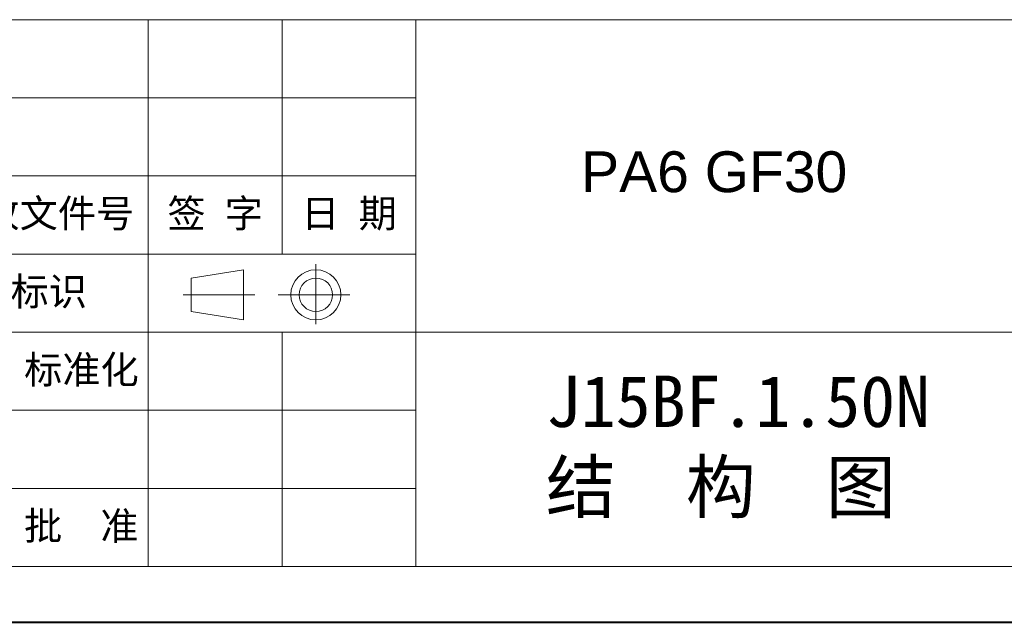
# Model space of a CAD drawing. Header units: millimetres. Extents: x 3455 to 3957, y 2 to 354.
# Tile 6 of 33: x 3777 to 3881, y 2 to 66. Entities that reach past the tile are written whole.
import ezdxf

# ---------------------------------------------------------------- set-up
doc = ezdxf.new("R2010")
doc.units = ezdxf.units.MM
doc.layers.add('标注线', color=7, linetype='Continuous', lineweight=15)
doc.styles.add('样式 6', font='仿宋_GB2312.ttf')

msp = doc.modelspace()

# ---------------------------------------------------------------- linework, layer by layer
at = {"color": 7, "lineweight": 13}
for p, q in [((3681.193, 66.382), (3946.498, 66.382)), ((3733.321, 8.351), (3946.498, 8.351))]:
    msp.add_line(p, q, dxfattribs=at)
at = {"color": 7, "lineweight": 15}
for p, q in [((3790.168, 66.382), (3790.168, 41.512)), ((3804.38, 66.382), (3804.38, 41.512)), ((3818.592, 66.382), (3818.592, 8.351)), ((3733.321, 58.092), (3818.592, 58.092)), ((3733.321, 49.802), (3818.592, 49.802)), ((3733.321, 41.512), (3818.592, 41.512)), ((3790.168, 41.512), (3790.168, 8.351)), ((3794.715, 38.96), (3800.297, 39.848)), ((3800.297, 34.519), (3800.297, 39.848)), ((3807.966, 34.058), (3807.966, 40.45)), ((3794.715, 38.96), (3794.715, 35.407)), ((3801.478, 37.183), (3793.895, 37.183)), ((3803.948, 37.183), (3811.579, 37.183)), ((3794.715, 35.407), (3800.297, 34.519)), ((3733.321, 33.221), (3874.254, 33.221)), ((3804.38, 33.221), (3804.38, 8.351)), ((3874.254, 33.221), (3946.498, 33.221)), ((3733.321, 24.931), (3818.592, 24.931)), ((3733.321, 16.641), (3818.592, 16.641))]:
    msp.add_line(p, q, dxfattribs=at)
at = {"color": 7, "lineweight": 40}
msp.add_line((3455.007, 2.429), (3952.419, 2.429), dxfattribs=at)
at = {"color": 7, "lineweight": 15}
for radius in [2.665, 1.776]:
    msp.add_circle((3807.966, 37.183), radius, dxfattribs=at)

# ---------------------------------------------------------------- texts
at = {"attachment_point": 1, "style": '样式 6'}
for s, insert, char_height in [('{\\fArial|b0|i0|c0|p32;PA6 GF30\\f楷体_GB2312|b0|i0|c134|p49;  }', (3836.134, 52.411), 4.33163), ('{\\C7;J15BF.1.50N\\P}结  构  图', (3832.393, 28.609), 5.45106)]:
    msp.add_mtext(s, dxfattribs=dict(at, insert=insert, char_height=char_height))
at = {"layer": '标注线', "color": 7, "lineweight": 18, "char_height": 2.9733, "attachment_point": 5, "style": '样式 6'}
for s, insert, width in [('更改文件号', (3778.547, 45.657), 24.51917), ('签 字', (3797.274, 45.657), 14.21178), ('日 期', (3811.486, 45.657), 14.21178), ('投影标识', (3775.556, 37.367), 17.37702), ('标准化', (3783.076, 29.076), 19.21843), ('批  准', (3783.062, 12.496), 14.21178)]:
    msp.add_mtext(s, dxfattribs=dict(at, insert=insert, width=width))

doc.saveas('drawing.dxf')
